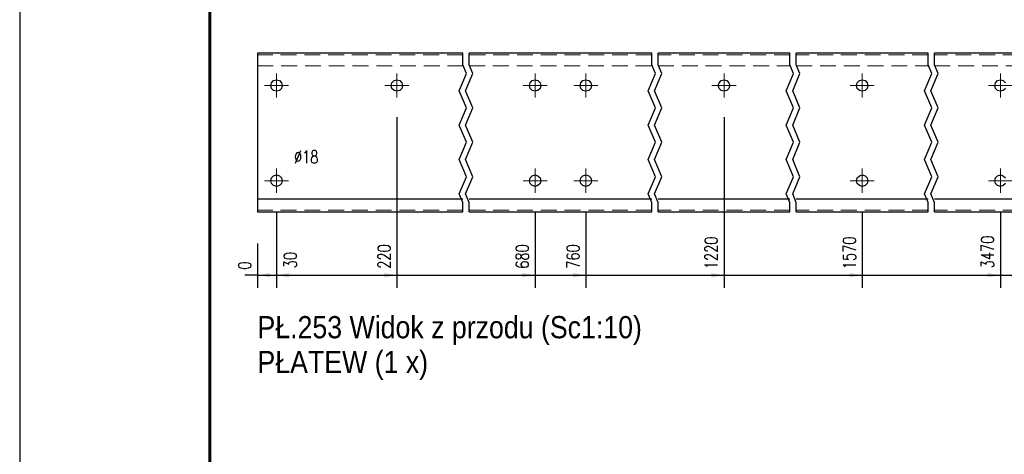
# Model space of a CAD drawing. Header units: millimetres. Extents: x -136 to 717, y 10101 to 10771.
# Tile 2 of 39: x -130 to 26, y 10209 to 10277. Entities that reach past the tile are written whole.
import ezdxf

# ---------------------------------------------------------------- set-up
doc = ezdxf.new("R2010")
doc.units = ezdxf.units.MM
doc.header["$LTSCALE"] = 10
doc.linetypes.add('HIDDEN', pattern=[0.375, 0.25, -0.125])
doc.linetypes.add('MITTE', pattern=[2, 1.25, -0.25, 0.25, -0.25])
doc.layers.get('Defpoints').update_dxf_attribs({"color": 1})
doc.layers.add('_FORMATKA', color=8, linetype='Continuous', plot=False)
for name, color, linetype, lineweight in [('_RAMKA', 7, 'Continuous', 35), ('PS_Bolt', 4, 'Continuous', 13), ('PS_DIM', 4, 'Continuous', 13), ('PS_Hidden', 2, 'HIDDEN', 9), ('PS_Mid', 5, 'MITTE', 15), ('PS_Shape', 161, 'Continuous', 30), ('PS_SOLID', 7, 'Continuous', 30), ('PS_TEXT', 3, 'Continuous', 18)]:
    doc.layers.add(name, color=color, linetype=linetype, lineweight=lineweight)
doc.styles.add('gil', font='txt', dxfattribs={"width": 0.9})
doc.styles.add('simplex', font='simplex.shx', dxfattribs={"width": 0.75})
doc.dimstyles.new('1_10_GŁ_DS1-LS10', dxfattribs={"dimtxt": 2, "dimasz": 2, "dimexe": 2, "dimexo": 5, "dimgap": 1, "dimtad": 1, "dimjust": 4, "dimdec": 0, "dimlfac": 10, "dimtxsty": 'simplex', "dimblk1": 'NONE', "dimsah": 1, "dimcen": 2, "dimclrd": 256, "dimclre": 256, "dimclrt": 3, "dimadec": 1, "dimazin": 0, "dimtfac": 1, "dimtdec": 0, "dimtmove": 2, "dimatfit": 3, "dimfxl": 1, "dimarcsym": 0})

# ---------------------------------------------------------------- blocks, each defined once
blk = doc.blocks.new('*D133')
at = {"layer": 'Defpoints', "color": 0, "transparency": 16777216}
for p in [(-92.04, 10246.77), (-92.04, 10246.77), (-92.04, 10236.77)]:
    blk.add_point(p, dxfattribs=at)
at = {"layer": 'PS_DIM', "lineweight": -2, "transparency": 16777216}
for p, q in [((-92.04, 10241.77), (-92.04, 10234.77)), ((-92.04, 10241.77), (-92.04, 10234.77)), ((-92.04, 10236.77), (-94.04, 10236.77)), ((-92.04, 10236.77), (-92.04, 10236.77)), ((-90.04, 10236.77), (-88.04, 10236.77))]:
    blk.add_line(p, q, dxfattribs=at)
at = {"layer": 'PS_DIM', "transparency": 16777216}
blk.add_solid([(-90.04, 10237.1), (-90.04, 10236.43), (-92.04, 10236.77)], dxfattribs=at)
at = {"layer": 'PS_DIM', "color": 3, "transparency": 16777216, "insert": (-94.06, 10238.29), "char_height": 2, "attachment_point": 5, "rotation": 90, "style": 'simplex'}
blk.add_mtext('0', dxfattribs=at)
blk = doc.blocks.new('_None')
blk = doc.blocks.new('*D134')
at = {"layer": 'Defpoints', "color": 0, "transparency": 16777216}
for p in [(-89.04, 10251.67), (-92.04, 10246.77), (-89.04, 10236.77)]:
    blk.add_point(p, dxfattribs=at)
at = {"layer": 'PS_DIM', "lineweight": -2, "transparency": 16777216}
for p, q in [((-89.04, 10246.67), (-89.04, 10234.77)), ((-92.04, 10241.77), (-92.04, 10234.77)), ((-92.04, 10236.77), (-94.04, 10236.77)), ((-92.04, 10236.77), (-89.04, 10236.77)), ((-87.04, 10236.77), (-85.04, 10236.77))]:
    blk.add_line(p, q, dxfattribs=at)
at = {"layer": 'PS_DIM', "transparency": 16777216}
blk.add_solid([(-87.04, 10237.1), (-87.04, 10236.43), (-89.04, 10236.77)], dxfattribs=at)
at = {"layer": 'PS_DIM', "color": 3, "transparency": 16777216, "insert": (-86.86, 10239.14), "char_height": 2, "attachment_point": 5, "rotation": 90, "style": 'simplex'}
blk.add_mtext('30', dxfattribs=at)
blk = doc.blocks.new('*D135')
at = {"layer": 'Defpoints', "color": 0, "transparency": 16777216}
for p in [(-70.04, 10266.67), (-92.04, 10246.77), (-70.04, 10236.77)]:
    blk.add_point(p, dxfattribs=at)
at = {"layer": 'PS_DIM', "lineweight": -2, "transparency": 16777216}
for p, q in [((-70.04, 10261.67), (-70.04, 10234.77)), ((-92.04, 10241.77), (-92.04, 10234.77)), ((-92.04, 10236.77), (-72.04, 10236.77))]:
    blk.add_line(p, q, dxfattribs=at)
at = {"layer": 'PS_DIM', "transparency": 16777216}
blk.add_solid([(-72.04, 10237.1), (-72.04, 10236.43), (-70.04, 10236.77)], dxfattribs=at)
at = {"layer": 'PS_DIM', "color": 3, "transparency": 16777216, "insert": (-72.06, 10239.71), "char_height": 2, "attachment_point": 5, "rotation": 90, "style": 'simplex'}
blk.add_mtext('220', dxfattribs=at)
blk = doc.blocks.new('*D136')
at = {"layer": 'Defpoints', "color": 0, "transparency": 16777216}
for p in [(-48.24, 10251.67), (-92.04, 10246.77), (-48.24, 10236.77)]:
    blk.add_point(p, dxfattribs=at)
at = {"layer": 'PS_DIM', "lineweight": -2, "transparency": 16777216}
for p, q in [((-48.24, 10246.67), (-48.24, 10234.77)), ((-92.04, 10241.77), (-92.04, 10234.77)), ((-92.04, 10236.77), (-50.24, 10236.77))]:
    blk.add_line(p, q, dxfattribs=at)
at = {"layer": 'PS_DIM', "transparency": 16777216}
blk.add_solid([(-50.24, 10237.1), (-50.24, 10236.43), (-48.24, 10236.77)], dxfattribs=at)
at = {"layer": 'PS_DIM', "color": 3, "transparency": 16777216, "insert": (-50.26, 10239.71), "char_height": 2, "attachment_point": 5, "rotation": 90, "style": 'simplex'}
blk.add_mtext('680', dxfattribs=at)
blk = doc.blocks.new('*D137')
at = {"layer": 'Defpoints', "color": 0, "transparency": 16777216}
for p in [(-40.24, 10251.67), (-92.04, 10246.77), (-40.24, 10236.77)]:
    blk.add_point(p, dxfattribs=at)
at = {"layer": 'PS_DIM', "lineweight": -2, "transparency": 16777216}
for p, q in [((-40.24, 10246.67), (-40.24, 10234.77)), ((-92.04, 10241.77), (-92.04, 10234.77)), ((-92.04, 10236.77), (-42.24, 10236.77))]:
    blk.add_line(p, q, dxfattribs=at)
at = {"layer": 'PS_DIM', "transparency": 16777216}
blk.add_solid([(-42.24, 10237.1), (-42.24, 10236.43), (-40.24, 10236.77)], dxfattribs=at)
at = {"layer": 'PS_DIM', "color": 3, "transparency": 16777216, "insert": (-42.26, 10239.71), "char_height": 2, "attachment_point": 5, "rotation": 90, "style": 'simplex'}
blk.add_mtext('760', dxfattribs=at)
blk = doc.blocks.new('*D138')
at = {"layer": 'Defpoints', "color": 0, "transparency": 16777216}
for p in [(-18.44, 10266.67), (-92.04, 10246.77), (-18.44, 10236.77)]:
    blk.add_point(p, dxfattribs=at)
at = {"layer": 'PS_DIM', "lineweight": -2, "transparency": 16777216}
for p, q in [((-18.44, 10261.67), (-18.44, 10234.77)), ((-92.04, 10241.77), (-92.04, 10234.77)), ((-92.04, 10236.77), (-20.44, 10236.77))]:
    blk.add_line(p, q, dxfattribs=at)
at = {"layer": 'PS_DIM', "transparency": 16777216}
blk.add_solid([(-20.44, 10237.1), (-20.44, 10236.43), (-18.44, 10236.77)], dxfattribs=at)
at = {"layer": 'PS_DIM', "color": 3, "transparency": 16777216, "insert": (-20.46, 10240.29), "char_height": 2, "attachment_point": 5, "rotation": 90, "style": 'simplex'}
blk.add_mtext('1220', dxfattribs=at)
blk = doc.blocks.new('*D139')
at = {"layer": 'Defpoints', "color": 0, "transparency": 16777216}
for p in [(3.36, 10251.67), (-92.04, 10246.77), (3.36, 10236.77)]:
    blk.add_point(p, dxfattribs=at)
at = {"layer": 'PS_DIM', "lineweight": -2, "transparency": 16777216}
for p, q in [((3.36, 10246.67), (3.36, 10234.77)), ((-92.04, 10241.77), (-92.04, 10234.77)), ((-92.04, 10236.77), (1.36, 10236.77))]:
    blk.add_line(p, q, dxfattribs=at)
at = {"layer": 'PS_DIM', "transparency": 16777216}
blk.add_solid([(1.36, 10237.1), (1.36, 10236.43), (3.36, 10236.77)], dxfattribs=at)
at = {"layer": 'PS_DIM', "color": 3, "transparency": 16777216, "insert": (1.34, 10240.29), "char_height": 2, "attachment_point": 5, "rotation": 90, "style": 'simplex'}
blk.add_mtext('1570', dxfattribs=at)
blk = doc.blocks.new('*D140')
at = {"layer": 'Defpoints', "color": 0, "transparency": 16777216}
for p in [(25.16, 10251.67), (-92.04, 10246.77), (25.16, 10236.77)]:
    blk.add_point(p, dxfattribs=at)
at = {"layer": 'PS_DIM', "lineweight": -2, "transparency": 16777216}
for p, q in [((25.16, 10246.67), (25.16, 10234.77)), ((-92.04, 10241.77), (-92.04, 10234.77)), ((-92.04, 10236.77), (23.16, 10236.77))]:
    blk.add_line(p, q, dxfattribs=at)
at = {"layer": 'PS_DIM', "transparency": 16777216}
blk.add_solid([(23.16, 10237.1), (23.16, 10236.43), (25.16, 10236.77)], dxfattribs=at)
at = {"layer": 'PS_DIM', "color": 3, "transparency": 16777216, "insert": (23.14, 10240.43), "char_height": 2, "attachment_point": 5, "rotation": 90, "style": 'simplex'}
blk.add_mtext('3470', dxfattribs=at)
blk = doc.blocks.new('*D141')
at = {"layer": 'Defpoints', "color": 0, "transparency": 16777216}
for p in [(46.96, 10251.67), (-92.04, 10246.77), (46.96, 10236.77)]:
    blk.add_point(p, dxfattribs=at)
at = {"layer": 'PS_DIM', "lineweight": -2, "transparency": 16777216}
for p, q in [((46.96, 10246.67), (46.96, 10234.77)), ((-92.04, 10241.77), (-92.04, 10234.77)), ((-92.04, 10236.77), (44.96, 10236.77))]:
    blk.add_line(p, q, dxfattribs=at)
at = {"layer": 'PS_DIM', "transparency": 16777216}
blk.add_solid([(44.96, 10237.1), (44.96, 10236.43), (46.96, 10236.77)], dxfattribs=at)
at = {"layer": 'PS_DIM', "color": 3, "transparency": 16777216, "insert": (44.94, 10240.43), "char_height": 2, "attachment_point": 5, "rotation": 90, "style": 'simplex'}
blk.add_mtext('5650', dxfattribs=at)
blk = doc.blocks.new('*D142')
at = {"layer": 'Defpoints', "color": 0, "transparency": 16777216}
for p in [(68.76, 10251.67), (-92.04, 10246.77), (68.76, 10236.77)]:
    blk.add_point(p, dxfattribs=at)
at = {"layer": 'PS_DIM', "lineweight": -2, "transparency": 16777216}
for p, q in [((68.76, 10246.67), (68.76, 10234.77)), ((-92.04, 10241.77), (-92.04, 10234.77)), ((-92.04, 10236.77), (66.76, 10236.77))]:
    blk.add_line(p, q, dxfattribs=at)
at = {"layer": 'PS_DIM', "transparency": 16777216}
blk.add_solid([(66.76, 10237.1), (66.76, 10236.43), (68.76, 10236.77)], dxfattribs=at)
at = {"layer": 'PS_DIM', "color": 3, "transparency": 16777216, "insert": (66.74, 10240.29), "char_height": 2, "attachment_point": 5, "rotation": 90, "style": 'simplex'}
blk.add_mtext('6180', dxfattribs=at)
blk = doc.blocks.new('*D143')
at = {"layer": 'Defpoints', "color": 0, "transparency": 16777216}
for p in [(76.76, 10251.67), (-92.04, 10246.77), (76.76, 10236.77)]:
    blk.add_point(p, dxfattribs=at)
at = {"layer": 'PS_DIM', "lineweight": -2, "transparency": 16777216}
for p, q in [((76.76, 10246.67), (76.76, 10234.77)), ((-92.04, 10241.77), (-92.04, 10234.77)), ((-92.04, 10236.77), (74.76, 10236.77))]:
    blk.add_line(p, q, dxfattribs=at)
at = {"layer": 'PS_DIM', "transparency": 16777216}
blk.add_solid([(74.76, 10237.1), (74.76, 10236.43), (76.76, 10236.77)], dxfattribs=at)
at = {"layer": 'PS_DIM', "color": 3, "transparency": 16777216, "insert": (74.74, 10240.43), "char_height": 2, "attachment_point": 5, "rotation": 90, "style": 'simplex'}
blk.add_mtext('6260', dxfattribs=at)
blk = doc.blocks.new('*D144')
at = {"layer": 'Defpoints', "color": 0, "transparency": 16777216}
for p in [(98.56, 10251.67), (-92.04, 10246.77), (98.56, 10236.77)]:
    blk.add_point(p, dxfattribs=at)
at = {"layer": 'PS_DIM', "lineweight": -2, "transparency": 16777216}
for p, q in [((98.56, 10246.67), (98.56, 10234.77)), ((-92.04, 10241.77), (-92.04, 10234.77)), ((-92.04, 10236.77), (96.56, 10236.77))]:
    blk.add_line(p, q, dxfattribs=at)
at = {"layer": 'PS_DIM', "transparency": 16777216}
blk.add_solid([(96.56, 10237.1), (96.56, 10236.43), (98.56, 10236.77)], dxfattribs=at)
at = {"layer": 'PS_DIM', "color": 3, "transparency": 16777216, "insert": (96.54, 10240.43), "char_height": 2, "attachment_point": 5, "rotation": 90, "style": 'simplex'}
blk.add_mtext('6790', dxfattribs=at)
blk = doc.blocks.new('*D145')
at = {"layer": 'Defpoints', "color": 0, "transparency": 16777216}
for p in [(-92.04, 10246.77), (101.56, 10246.77), (101.56, 10236.77)]:
    blk.add_point(p, dxfattribs=at)
at = {"layer": 'PS_DIM', "lineweight": -2, "transparency": 16777216}
for p, q in [((-92.04, 10241.77), (-92.04, 10234.77)), ((101.56, 10241.77), (101.56, 10234.77)), ((-92.04, 10236.77), (99.56, 10236.77))]:
    blk.add_line(p, q, dxfattribs=at)
at = {"layer": 'PS_DIM', "transparency": 16777216}
blk.add_solid([(99.56, 10237.1), (99.56, 10236.43), (101.56, 10236.77)], dxfattribs=at)
at = {"layer": 'PS_DIM', "color": 3, "transparency": 16777216, "insert": (99.93, 10240.55), "char_height": 2, "attachment_point": 5, "rotation": 90, "style": 'simplex'}
blk.add_mtext('6820', dxfattribs=at)
blk = doc.blocks.new('*U334')
at = {"layer": '_FORMATKA', "lineweight": -3}
blk.add_lwpolyline([(-841, 0), (0, 0), (0, 594), (-841, 594)], close=True, dxfattribs=at)
at = {"layer": '_RAMKA', "lineweight": -3, "const_width": 0.5}
blk.add_lwpolyline([(-811, 10), (-10, 10), (-10, 584), (-811, 584)], close=True, dxfattribs=at)
blk = doc.blocks.new('*X464')
at = {"color": 3, "linetype": 'Continuous'}
blk.add_line((-89.04, 10251.67), (-89.04, 10251.67), dxfattribs=at)
blk.add_line((-89.04, 10251.67), (-89.04, 10251.67), dxfattribs=at)
blk.add_line((-89.04, 10251.67), (-89.04, 10251.67), dxfattribs=at)
blk.add_line((-89.04, 10251.67), (-89.04, 10251.67), dxfattribs=at)
blk.add_line((-89.04, 10251.67), (-89.04, 10251.67), dxfattribs=at)
blk = doc.blocks.new('*X467')
at = {"color": 3, "linetype": 'Continuous'}
blk.add_line((3.36, 10251.67), (3.36, 10251.67), dxfattribs=at)
blk.add_line((3.36, 10251.67), (3.36, 10251.67), dxfattribs=at)
blk.add_line((3.36, 10251.67), (3.36, 10251.67), dxfattribs=at)
blk.add_line((3.36, 10251.67), (3.36, 10251.67), dxfattribs=at)
blk.add_line((3.36, 10251.67), (3.36, 10251.67), dxfattribs=at)
blk = doc.blocks.new('*X468')
at = {"color": 3, "linetype": 'Continuous'}
blk.add_line((3.36, 10266.67), (3.36, 10266.67), dxfattribs=at)
blk.add_line((3.36, 10266.67), (3.36, 10266.67), dxfattribs=at)
blk.add_line((3.36, 10266.67), (3.36, 10266.67), dxfattribs=at)
blk.add_line((3.36, 10266.67), (3.36, 10266.67), dxfattribs=at)
blk.add_line((3.36, 10266.67), (3.36, 10266.67), dxfattribs=at)
blk = doc.blocks.new('*X470')
at = {"color": 3, "linetype": 'Continuous'}
blk.add_line((-89.04, 10266.67), (-89.04, 10266.67), dxfattribs=at)
blk.add_line((-89.04, 10266.67), (-89.04, 10266.67), dxfattribs=at)
blk.add_line((-89.04, 10266.67), (-89.04, 10266.67), dxfattribs=at)
blk.add_line((-89.04, 10266.67), (-89.04, 10266.67), dxfattribs=at)
blk.add_line((-89.04, 10266.67), (-89.04, 10266.67), dxfattribs=at)
blk = doc.blocks.new('*X472')
at = {"color": 1}
for p, q in [((-59.64, 10269.91), (-59.64, 10271.77)), ((-58.64, 10269.91), (-58.64, 10271.77)), ((-29.84, 10269.91), (-29.84, 10271.77)), ((-28.84, 10269.91), (-28.84, 10271.77)), ((-8.04, 10269.91), (-8.04, 10271.77)), ((-7.04, 10269.91), (-7.04, 10271.77)), ((13.76, 10269.91), (13.76, 10271.77)), ((14.76, 10269.91), (14.76, 10271.77)), ((-59.06, 10268.55), (-59.64, 10269.91)), ((-58.06, 10268.55), (-58.64, 10269.91)), ((-29.26, 10268.55), (-29.84, 10269.91)), ((-28.26, 10268.55), (-28.84, 10269.91)), ((-7.46, 10268.55), (-8.04, 10269.91)), ((-6.46, 10268.55), (-7.04, 10269.91)), ((14.34, 10268.55), (13.76, 10269.91)), ((15.34, 10268.55), (14.76, 10269.91)), ((-60.21, 10265.85), (-59.06, 10268.55)), ((-59.21, 10265.85), (-58.06, 10268.55)), ((-30.41, 10265.85), (-29.26, 10268.55)), ((-29.41, 10265.85), (-28.26, 10268.55)), ((-8.61, 10265.85), (-7.46, 10268.55)), ((-7.61, 10265.85), (-6.46, 10268.55)), ((13.19, 10265.85), (14.34, 10268.55)), ((14.19, 10265.85), (15.34, 10268.55)), ((-59.06, 10263.14), (-60.21, 10265.85)), ((-58.06, 10263.14), (-59.21, 10265.85)), ((-29.26, 10263.14), (-30.41, 10265.85)), ((-28.26, 10263.14), (-29.41, 10265.85)), ((-7.46, 10263.14), (-8.61, 10265.85)), ((-6.46, 10263.14), (-7.61, 10265.85)), ((14.34, 10263.14), (13.19, 10265.85)), ((15.34, 10263.14), (14.19, 10265.85)), ((-60.21, 10260.43), (-59.06, 10263.14)), ((-59.21, 10260.43), (-58.06, 10263.14)), ((-30.41, 10260.43), (-29.26, 10263.14)), ((-29.41, 10260.43), (-28.26, 10263.14)), ((-8.61, 10260.43), (-7.46, 10263.14)), ((-7.61, 10260.43), (-6.46, 10263.14)), ((13.19, 10260.43), (14.34, 10263.14)), ((14.19, 10260.43), (15.34, 10263.14)), ((-59.06, 10257.72), (-60.21, 10260.43)), ((-58.06, 10257.72), (-59.21, 10260.43)), ((-29.26, 10257.72), (-30.41, 10260.43)), ((-28.26, 10257.72), (-29.41, 10260.43)), ((-7.46, 10257.72), (-8.61, 10260.43)), ((-6.46, 10257.72), (-7.61, 10260.43)), ((14.34, 10257.72), (13.19, 10260.43)), ((15.34, 10257.72), (14.19, 10260.43)), ((-60.21, 10255.01), (-59.06, 10257.72)), ((-59.21, 10255.01), (-58.06, 10257.72)), ((-30.41, 10255.01), (-29.26, 10257.72)), ((-29.41, 10255.01), (-28.26, 10257.72)), ((-8.61, 10255.01), (-7.46, 10257.72)), ((-7.61, 10255.01), (-6.46, 10257.72)), ((13.19, 10255.01), (14.34, 10257.72)), ((14.19, 10255.01), (15.34, 10257.72)), ((-59.06, 10252.3), (-60.21, 10255.01)), ((-58.06, 10252.3), (-59.21, 10255.01)), ((-29.26, 10252.3), (-30.41, 10255.01)), ((-28.26, 10252.3), (-29.41, 10255.01)), ((-7.46, 10252.3), (-8.61, 10255.01)), ((-6.46, 10252.3), (-7.61, 10255.01)), ((14.34, 10252.3), (13.19, 10255.01)), ((15.34, 10252.3), (14.19, 10255.01)), ((-60.21, 10249.59), (-59.06, 10252.3)), ((-59.21, 10249.59), (-58.06, 10252.3)), ((-30.41, 10249.59), (-29.26, 10252.3)), ((-29.41, 10249.59), (-28.26, 10252.3)), ((-8.61, 10249.59), (-7.46, 10252.3)), ((-7.61, 10249.59), (-6.46, 10252.3)), ((13.19, 10249.59), (14.34, 10252.3)), ((14.19, 10249.59), (15.34, 10252.3)), ((-59.64, 10248.24), (-60.21, 10249.59)), ((-58.64, 10248.24), (-59.21, 10249.59)), ((-29.84, 10248.24), (-30.41, 10249.59)), ((-28.84, 10248.24), (-29.41, 10249.59)), ((-8.04, 10248.24), (-8.61, 10249.59)), ((-7.04, 10248.24), (-7.61, 10249.59)), ((13.76, 10248.24), (13.19, 10249.59)), ((14.76, 10248.24), (14.19, 10249.59)), ((-59.64, 10246.77), (-59.64, 10248.24)), ((-58.64, 10246.77), (-58.64, 10248.24)), ((-29.84, 10246.77), (-29.84, 10248.24)), ((-28.84, 10246.77), (-28.84, 10248.24)), ((-8.04, 10246.77), (-8.04, 10248.24)), ((-7.04, 10246.77), (-7.04, 10248.24)), ((13.76, 10246.77), (13.76, 10248.24)), ((14.76, 10246.77), (14.76, 10248.24))]:
    blk.add_line(p, q, dxfattribs=at)
at = {"layer": 'PS_Hidden', "color": 2, "linetype": 'HIDDEN'}
for p, q in [((-59.64, 10271.52), (-92.04, 10271.52)), ((-29.84, 10271.52), (-58.64, 10271.52)), ((-8.04, 10271.52), (-28.84, 10271.52)), ((13.76, 10271.52), (-7.04, 10271.52)), ((35.56, 10271.52), (14.76, 10271.52)), ((-92.04, 10269.77), (-59.64, 10269.77)), ((-58.64, 10269.77), (-29.84, 10269.77)), ((-28.84, 10269.77), (-8.04, 10269.77)), ((-7.04, 10269.77), (13.76, 10269.77)), ((14.76, 10269.77), (35.56, 10269.77)), ((-59.64, 10247.02), (-92.04, 10247.02)), ((-29.84, 10247.02), (-58.64, 10247.02)), ((-8.04, 10247.02), (-28.84, 10247.02)), ((13.76, 10247.02), (-7.04, 10247.02)), ((35.56, 10247.02), (14.76, 10247.02))]:
    blk.add_line(p, q, dxfattribs=at)
at = {"layer": 'PS_Mid', "color": 5, "linetype": 'MITTE'}
for p, q in [((-89.04, 10268.57), (-89.04, 10264.77)), ((-70.04, 10268.57), (-70.04, 10264.77)), ((-48.24, 10268.57), (-48.24, 10264.77)), ((-40.24, 10268.57), (-40.24, 10264.77)), ((-18.44, 10268.57), (-18.44, 10264.77)), ((3.36, 10268.57), (3.36, 10264.77)), ((25.16, 10268.57), (25.16, 10264.77)), ((-87.14, 10266.67), (-90.94, 10266.67)), ((-68.14, 10266.67), (-71.94, 10266.67)), ((-46.34, 10266.67), (-50.14, 10266.67)), ((-38.34, 10266.67), (-42.14, 10266.67)), ((-16.54, 10266.67), (-20.34, 10266.67)), ((5.26, 10266.67), (1.46, 10266.67)), ((27.06, 10266.67), (23.26, 10266.67)), ((-89.04, 10253.57), (-89.04, 10249.77)), ((-48.24, 10253.57), (-48.24, 10249.77)), ((-40.24, 10253.57), (-40.24, 10249.77)), ((3.36, 10253.57), (3.36, 10249.77)), ((25.16, 10253.57), (25.16, 10249.77)), ((-87.14, 10251.67), (-90.94, 10251.67)), ((-46.34, 10251.67), (-50.14, 10251.67)), ((-38.34, 10251.67), (-42.14, 10251.67)), ((5.26, 10251.67), (1.46, 10251.67)), ((27.06, 10251.67), (23.26, 10251.67))]:
    blk.add_line(p, q, dxfattribs=at)
at = {"layer": 'PS_SOLID', "color": 7, "linetype": 'Continuous'}
for p, q in [((-89.04, 10271.77), (-92.04, 10271.77)), ((-92.04, 10271.77), (-92.04, 10248.77)), ((-70.04, 10271.77), (-89.04, 10271.77)), ((-59.64, 10271.77), (-70.04, 10271.77)), ((-48.24, 10271.77), (-58.64, 10271.77)), ((-40.24, 10271.77), (-48.24, 10271.77)), ((-29.84, 10271.77), (-40.24, 10271.77)), ((-18.44, 10271.77), (-28.84, 10271.77)), ((-8.04, 10271.77), (-18.44, 10271.77)), ((3.36, 10271.77), (-7.04, 10271.77)), ((13.76, 10271.77), (3.36, 10271.77)), ((25.16, 10271.77), (14.76, 10271.77)), ((35.56, 10271.77), (25.16, 10271.77)), ((-89.82, 10267.12), (-89.49, 10267.45)), ((-89.49, 10267.45), (-89.04, 10267.57)), ((-89.04, 10267.57), (-88.59, 10267.45)), ((-88.59, 10267.45), (-88.26, 10267.12)), ((-70.82, 10267.12), (-70.49, 10267.45)), ((-70.49, 10267.45), (-70.04, 10267.57)), ((-70.04, 10267.57), (-69.59, 10267.45)), ((-69.59, 10267.45), (-69.26, 10267.12)), ((-49.02, 10267.12), (-48.69, 10267.45)), ((-48.69, 10267.45), (-48.24, 10267.57)), ((-48.24, 10267.57), (-47.79, 10267.45)), ((-47.79, 10267.45), (-47.46, 10267.12)), ((-41.02, 10267.12), (-40.69, 10267.45)), ((-40.69, 10267.45), (-40.24, 10267.57)), ((-40.24, 10267.57), (-39.79, 10267.45)), ((-39.79, 10267.45), (-39.46, 10267.12)), ((-19.22, 10267.12), (-18.89, 10267.45)), ((-18.89, 10267.45), (-18.44, 10267.57)), ((-18.44, 10267.57), (-17.99, 10267.45)), ((-17.99, 10267.45), (-17.66, 10267.12)), ((2.58, 10267.12), (2.91, 10267.45)), ((2.91, 10267.45), (3.36, 10267.57)), ((3.36, 10267.57), (3.81, 10267.45)), ((3.81, 10267.45), (4.14, 10267.12)), ((24.38, 10267.12), (24.71, 10267.45)), ((24.71, 10267.45), (25.16, 10267.57)), ((25.16, 10267.57), (25.61, 10267.45)), ((25.61, 10267.45), (25.94, 10267.12)), ((-89.94, 10266.67), (-89.82, 10267.12)), ((-89.82, 10266.22), (-89.94, 10266.67)), ((-89.49, 10265.89), (-89.82, 10266.22)), ((-89.04, 10265.77), (-89.49, 10265.89)), ((-88.59, 10265.89), (-89.04, 10265.77)), ((-88.26, 10266.22), (-88.59, 10265.89)), ((-88.26, 10267.12), (-88.14, 10266.67)), ((-88.14, 10266.67), (-88.26, 10266.22)), ((-70.94, 10266.67), (-70.82, 10267.12)), ((-70.82, 10266.22), (-70.94, 10266.67)), ((-70.49, 10265.89), (-70.82, 10266.22)), ((-70.04, 10265.77), (-70.49, 10265.89)), ((-69.59, 10265.89), (-70.04, 10265.77)), ((-69.26, 10266.22), (-69.59, 10265.89)), ((-69.26, 10267.12), (-69.14, 10266.67)), ((-69.14, 10266.67), (-69.26, 10266.22)), ((-49.14, 10266.67), (-49.02, 10267.12)), ((-49.02, 10266.22), (-49.14, 10266.67)), ((-48.69, 10265.89), (-49.02, 10266.22)), ((-48.24, 10265.77), (-48.69, 10265.89)), ((-47.79, 10265.89), (-48.24, 10265.77)), ((-47.46, 10266.22), (-47.79, 10265.89)), ((-47.46, 10267.12), (-47.34, 10266.67)), ((-47.34, 10266.67), (-47.46, 10266.22)), ((-41.14, 10266.67), (-41.02, 10267.12)), ((-41.02, 10266.22), (-41.14, 10266.67)), ((-40.69, 10265.89), (-41.02, 10266.22)), ((-40.24, 10265.77), (-40.69, 10265.89)), ((-39.79, 10265.89), (-40.24, 10265.77)), ((-39.46, 10266.22), (-39.79, 10265.89)), ((-39.46, 10267.12), (-39.34, 10266.67)), ((-39.34, 10266.67), (-39.46, 10266.22)), ((-19.34, 10266.67), (-19.22, 10267.12)), ((-19.22, 10266.22), (-19.34, 10266.67)), ((-18.89, 10265.89), (-19.22, 10266.22)), ((-18.44, 10265.77), (-18.89, 10265.89)), ((-17.99, 10265.89), (-18.44, 10265.77)), ((-17.66, 10266.22), (-17.99, 10265.89)), ((-17.66, 10267.12), (-17.54, 10266.67)), ((-17.54, 10266.67), (-17.66, 10266.22)), ((2.46, 10266.67), (2.58, 10267.12)), ((2.58, 10266.22), (2.46, 10266.67)), ((2.91, 10265.89), (2.58, 10266.22)), ((3.36, 10265.77), (2.91, 10265.89)), ((3.81, 10265.89), (3.36, 10265.77)), ((4.14, 10266.22), (3.81, 10265.89)), ((4.14, 10267.12), (4.26, 10266.67)), ((4.26, 10266.67), (4.14, 10266.22)), ((24.26, 10266.67), (24.38, 10267.12)), ((24.38, 10266.22), (24.26, 10266.67)), ((24.71, 10265.89), (24.38, 10266.22)), ((25.16, 10265.77), (24.71, 10265.89)), ((25.61, 10265.89), (25.16, 10265.77)), ((25.94, 10266.22), (25.61, 10265.89)), ((-89.94, 10251.67), (-89.82, 10252.12)), ((-89.82, 10252.12), (-89.49, 10252.45)), ((-89.49, 10252.45), (-89.04, 10252.57)), ((-89.04, 10252.57), (-88.59, 10252.45)), ((-88.59, 10252.45), (-88.26, 10252.12)), ((-88.26, 10252.12), (-88.14, 10251.67)), ((-49.14, 10251.67), (-49.02, 10252.12)), ((-49.02, 10252.12), (-48.69, 10252.45)), ((-48.69, 10252.45), (-48.24, 10252.57)), ((-48.24, 10252.57), (-47.79, 10252.45)), ((-47.79, 10252.45), (-47.46, 10252.12)), ((-47.46, 10252.12), (-47.34, 10251.67)), ((-41.14, 10251.67), (-41.02, 10252.12)), ((-41.02, 10252.12), (-40.69, 10252.45)), ((-40.69, 10252.45), (-40.24, 10252.57)), ((-40.24, 10252.57), (-39.79, 10252.45)), ((-39.79, 10252.45), (-39.46, 10252.12)), ((-39.46, 10252.12), (-39.34, 10251.67)), ((2.46, 10251.67), (2.58, 10252.12)), ((2.58, 10252.12), (2.91, 10252.45)), ((2.91, 10252.45), (3.36, 10252.57)), ((3.36, 10252.57), (3.81, 10252.45)), ((3.81, 10252.45), (4.14, 10252.12)), ((4.14, 10252.12), (4.26, 10251.67)), ((24.26, 10251.67), (24.38, 10252.12)), ((24.38, 10252.12), (24.71, 10252.45)), ((24.71, 10252.45), (25.16, 10252.57)), ((25.16, 10252.57), (25.61, 10252.45)), ((25.61, 10252.45), (25.94, 10252.12)), ((-89.82, 10251.22), (-89.94, 10251.67)), ((-89.49, 10250.89), (-89.82, 10251.22)), ((-89.04, 10250.77), (-89.49, 10250.89)), ((-88.59, 10250.89), (-89.04, 10250.77)), ((-88.26, 10251.22), (-88.59, 10250.89)), ((-88.14, 10251.67), (-88.26, 10251.22)), ((-49.02, 10251.22), (-49.14, 10251.67)), ((-48.69, 10250.89), (-49.02, 10251.22)), ((-48.24, 10250.77), (-48.69, 10250.89)), ((-47.79, 10250.89), (-48.24, 10250.77)), ((-47.46, 10251.22), (-47.79, 10250.89)), ((-47.34, 10251.67), (-47.46, 10251.22)), ((-41.02, 10251.22), (-41.14, 10251.67)), ((-40.69, 10250.89), (-41.02, 10251.22)), ((-40.24, 10250.77), (-40.69, 10250.89)), ((-39.79, 10250.89), (-40.24, 10250.77)), ((-39.46, 10251.22), (-39.79, 10250.89)), ((-39.34, 10251.67), (-39.46, 10251.22)), ((2.58, 10251.22), (2.46, 10251.67)), ((2.91, 10250.89), (2.58, 10251.22)), ((3.36, 10250.77), (2.91, 10250.89)), ((3.81, 10250.89), (3.36, 10250.77)), ((4.14, 10251.22), (3.81, 10250.89)), ((4.26, 10251.67), (4.14, 10251.22)), ((24.38, 10251.22), (24.26, 10251.67)), ((24.71, 10250.89), (24.38, 10251.22)), ((25.16, 10250.77), (24.71, 10250.89)), ((25.61, 10250.89), (25.16, 10250.77)), ((25.94, 10251.22), (25.61, 10250.89)), ((-59.64, 10248.77), (-92.04, 10248.77)), ((-92.04, 10248.77), (-92.04, 10246.77)), ((-29.84, 10248.77), (-58.64, 10248.77)), ((-8.04, 10248.77), (-28.84, 10248.77)), ((13.76, 10248.77), (-7.04, 10248.77)), ((35.56, 10248.77), (14.76, 10248.77)), ((-92.04, 10246.77), (-59.64, 10246.77)), ((-58.64, 10246.77), (-29.84, 10246.77)), ((-28.84, 10246.77), (-8.04, 10246.77)), ((-7.04, 10246.77), (13.76, 10246.77)), ((14.76, 10246.77), (35.56, 10246.77))]:
    blk.add_line(p, q, dxfattribs=at)
blk = doc.blocks.new('*X473')
at = {"color": 3, "style": 'gil', "width": 0.9}
for s, p in [('PŁ.253 Widok z przodu (Sc1:10)', (-92.04, 10226.82)), ('PŁATEW (1 x)', (-92.04, 10221.32))]:
    blk.add_text(s, height=3.5, dxfattribs=at).set_placement(p)

msp = doc.modelspace()

# ---------------------------------------------------------------- block references
at = {"layer": 'PS_Bolt', "color": 3}
for name in ['*X470', '*X468', '*X464', '*X467']:
    msp.add_blockref(name, (0, 0), dxfattribs=at)
at = {"layer": 'PS_DIM'}
msp.add_blockref('*U334', (711.45, 10100.91), dxfattribs=at)
at = {"layer": 'PS_Shape', "color": 2}
msp.add_blockref('*X472', (0, 0), dxfattribs=at)
at = {"layer": 'PS_TEXT'}
msp.add_blockref('*X473', (0, 0), dxfattribs=at)

# ---------------------------------------------------------------- texts
at = {"layer": 'PS_DIM', "insert": (-86.28, 10254.42), "char_height": 2, "attachment_point": 7, "style": 'simplex'}
msp.add_mtext('\\A1;%%c18', dxfattribs=at)

# ---------------------------------------------------------------- dimensions: what is measured, and where the dimension line sits
at = {"layer": 'PS_DIM'}
for base, p1, p2, picture, middle in [((-70.04, 10236.77), (-92.04, 10246.77), (-70.04, 10266.67), '*D135', (-72.06, 10239.71)), ((-89.04, 10236.77), (-92.04, 10246.77), (-89.04, 10251.67), '*D134', (-86.86, 10239.14)), ((-92.0356, 10236.7661), (-92.0357, 10246.7661), (-92.0356, 10246.7661), '*D133', (-94.0556, 10238.2861))]:
    dim = msp.add_linear_dim(base=base, p1=p1, p2=p2, dimstyle='1_10_GŁ_DS1-LS10', dxfattribs=at)
    dim.commit()
    dim.dimension.update_dxf_attribs({"geometry": picture, "text_midpoint": middle, "dimtype": 128, "text_rotation": 90})
for base, p2, text, picture, middle in [((-18.44, 10236.77), (-18.44, 10266.67), '1220', '*D138', (-20.46, 10240.29)), ((-48.24, 10236.77), (-48.24, 10251.67), '680', '*D136', (-50.26, 10239.71)), ((-40.24, 10236.77), (-40.24, 10251.67), '760', '*D137', (-42.26, 10239.71)), ((3.36, 10236.77), (3.36, 10251.67), '1570', '*D139', (1.34, 10240.29)), ((25.16, 10236.77), (25.16, 10251.67), '3470', '*D140', (23.14, 10240.43)), ((46.96, 10236.77), (46.96, 10251.67), '5650', '*D141', (44.94, 10240.43)), ((68.76, 10236.77), (68.76, 10251.67), '6180', '*D142', (66.74, 10240.29)), ((76.76, 10236.77), (76.76, 10251.67), '6260', '*D143', (74.74, 10240.43)), ((98.56, 10236.77), (98.56, 10251.67), '6790', '*D144', (96.54, 10240.43)), ((101.56, 10236.77), (101.56, 10246.77), '6820', '*D145', (99.93, 10240.55))]:
    dim = msp.add_linear_dim(base=base, p1=(-92.04, 10246.77), p2=p2, text=text, dimstyle='1_10_GŁ_DS1-LS10', dxfattribs=at)
    dim.commit()
    dim.dimension.update_dxf_attribs({"geometry": picture, "text_midpoint": middle, "dimtype": 128, "text_rotation": 90})

doc.saveas('drawing.dxf')
